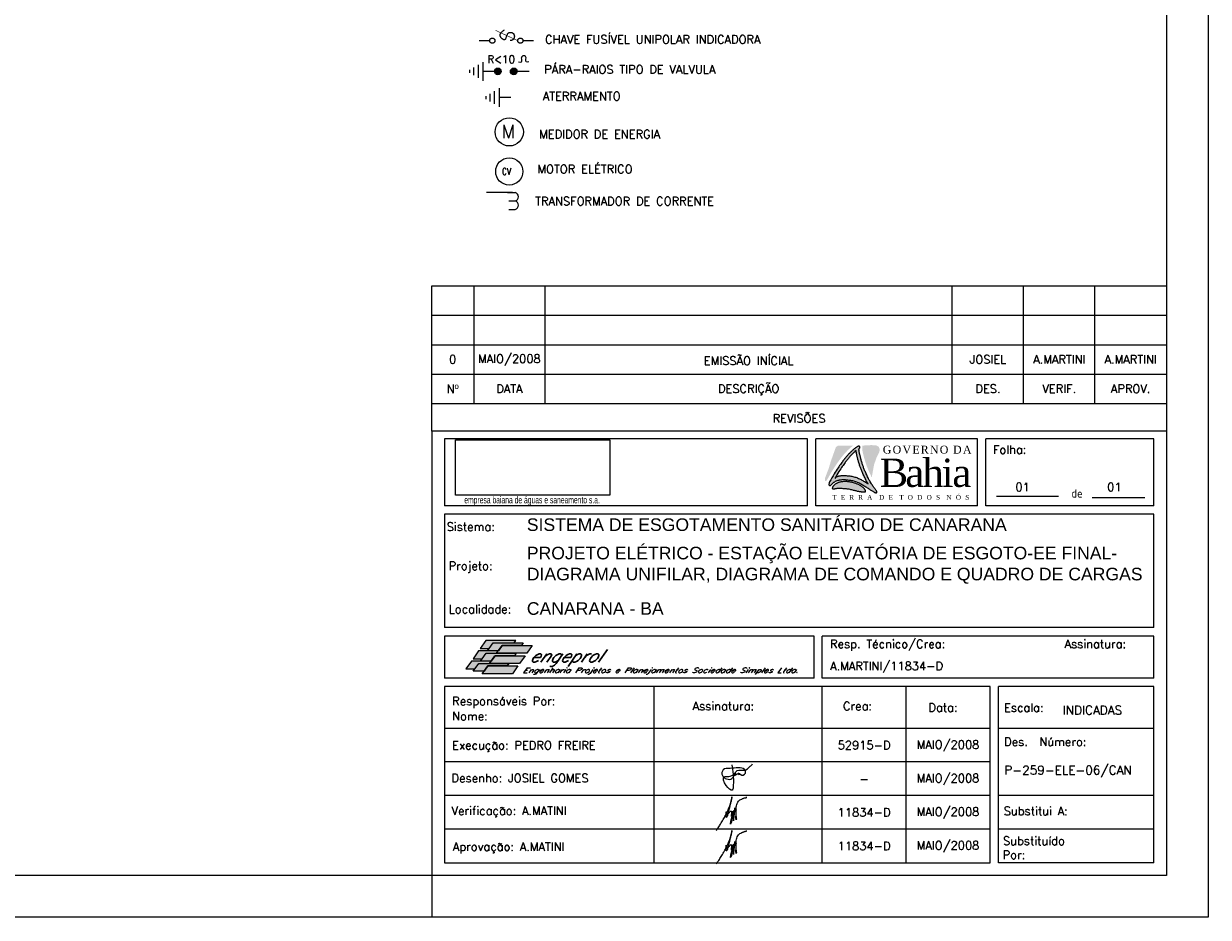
# Model space of a CAD drawing. Header units: millimetres. Extents: x 654.5 to 713.9, y 620.2 to 662.2.
# Tile 4 of 6: x 685.7 to 713.9, y 620.2 to 641.5. Entities that reach past the tile are written whole.
import ezdxf
from ezdxf.enums import TextEntityAlignment as Align

# ---------------------------------------------------------------- set-up
doc = ezdxf.new("R2010")
doc.units = ezdxf.units.MM
doc.linetypes.add('HIDDEN', pattern=[0.375, 0.25, -0.125])
for name, color, linetype in [('ARQ-FORMATO', 1, 'Continuous'), ('CARIMBO', 7, 'Continuous'), ('ELE_SIMB', 8, 'Continuous'), ('ETXT0090', 8, 'Continuous'), ('LOGOTIPO', 255, 'Continuous'), ('Logotipo 1', 10, 'Continuous'), ('lOGOTIPO 2', 170, 'Continuous'), ('PADRÃO', 4, 'Continuous'), ('TEXTO', 2, 'Continuous')]:
    doc.layers.add(name, color=color, linetype=linetype)
doc.styles.add('ISOCP', font='ARIAL.TTF')
doc.styles.add('ROMAMS', font='ROMANS.shx')
doc.styles.add('ROMANS', font='romans.shx')
doc.styles.add('STYLE-ROMANS_1', font='romans.shx')
picture_1 = doc.add_image_def('image1.jpg', size_in_pixel=(267, 96))

msp = doc.modelspace()

# ---------------------------------------------------------------- hatches: boundary and pattern name
for color, points in [(182, [(705.105, 631.103), (705.119, 631.122), (705.133, 631.14), (705.146, 631.157), (705.159, 631.173), (705.172, 631.189), (705.184, 631.204), (705.197, 631.219), (705.209, 631.234), (705.222, 631.248), (705.234, 631.262), (705.246, 631.275), (705.259, 631.289), (705.272, 631.302), (705.285, 631.316), (705.299, 631.329), (705.312, 631.343), (705.327, 631.356), (705.341, 631.369), (705.357, 631.382), (705.372, 631.395), (705.388, 631.408), (705.403, 631.42), (705.418, 631.431), (705.42, 631.433), (705.061, 631.433), (705.009, 631.396), (704.97, 631.287), (704.896, 631.08), (704.835, 630.88), (704.753, 630.665), (704.753, 630.611), (704.753, 630.587), (704.781, 630.587), (704.8, 630.621), (704.83, 630.673), (704.858, 630.722), (704.885, 630.769), (704.911, 630.812), (704.936, 630.852), (704.959, 630.889), (704.981, 630.924), (705.002, 630.956), (705.022, 630.986), (705.04, 631.013), (705.058, 631.038), (705.074, 631.061), (705.09, 631.083)]), (182, [(705.864, 630.677), (705.852, 630.701), (705.84, 630.726), (705.828, 630.75), (705.817, 630.775), (705.806, 630.799), (705.796, 630.822), (705.786, 630.844), (705.777, 630.866), (705.769, 630.887), (705.761, 630.906), (705.753, 630.926), (705.745, 630.945), (705.738, 630.964), (705.732, 630.983), (705.725, 631.002), (705.719, 631.021), (705.712, 631.041), (705.706, 631.06), (705.7, 631.08), (705.695, 631.099), (705.689, 631.118), (705.684, 631.137), (705.679, 631.155), (705.674, 631.173), (705.67, 631.19), (705.666, 631.206), (705.662, 631.222), (705.659, 631.237), (705.655, 631.251), (705.652, 631.265), (705.649, 631.278), (705.647, 631.29), (705.644, 631.302), (705.642, 631.313), (705.64, 631.323), (705.64, 631.433), (705.85, 631.445), (705.961, 631.44), (706.03, 631.408), (706.057, 631.337), (706.038, 631.265), (705.981, 631.157), (705.919, 630.979)]), (11, [(704.925, 630.413), (704.927, 630.41), (704.93, 630.407), (704.933, 630.405), (704.937, 630.403), (704.942, 630.402), (704.948, 630.402), (704.954, 630.401), (704.961, 630.402), (704.968, 630.403), (704.976, 630.405), (704.985, 630.406), (704.994, 630.409), (705.004, 630.411), (705.014, 630.413), (705.025, 630.415), (705.037, 630.416), (705.049, 630.417), (705.062, 630.418), (705.075, 630.418), (705.089, 630.418), (705.104, 630.418), (705.12, 630.417), (705.137, 630.417), (705.154, 630.416), (705.172, 630.415), (705.191, 630.414), (705.211, 630.412), (705.231, 630.411), (705.252, 630.409), (705.273, 630.406), (705.295, 630.403), (705.316, 630.4), (705.338, 630.395), (705.36, 630.391), (705.381, 630.386), (705.402, 630.381), (705.423, 630.375), (705.443, 630.37), (705.463, 630.365), (705.481, 630.361), (705.499, 630.356), (705.516, 630.352), (705.532, 630.349), (705.547, 630.346), (705.561, 630.343), (705.575, 630.341), (705.587, 630.339), (705.6, 630.337), (705.611, 630.335), (705.622, 630.334), (705.632, 630.333), (705.642, 630.332), (705.651, 630.331), (705.659, 630.33), (705.667, 630.33), (705.674, 630.33), (705.681, 630.33), (705.687, 630.33), (705.693, 630.33), (705.698, 630.331), (705.703, 630.332), (705.707, 630.333), (705.71, 630.334), (705.713, 630.336), (705.715, 630.338), (705.717, 630.341), (705.718, 630.344), (705.719, 630.347), (705.719, 630.35), (705.718, 630.354), (705.717, 630.358), (705.715, 630.363), (705.713, 630.368), (705.711, 630.373), (705.707, 630.378), (705.703, 630.384), (705.699, 630.39), (705.694, 630.397), (705.688, 630.403), (705.681, 630.41), (705.674, 630.418), (705.666, 630.425), (705.657, 630.433), (705.647, 630.441), (705.637, 630.449), (705.626, 630.457), (705.614, 630.465), (705.602, 630.473), (705.589, 630.481), (705.575, 630.489), (705.561, 630.497), (705.546, 630.504), (705.531, 630.511), (705.515, 630.518), (705.499, 630.525), (705.483, 630.531), (705.467, 630.537), (705.45, 630.542), (705.433, 630.547), (705.417, 630.552), (705.4, 630.556), (705.384, 630.56), (705.368, 630.563), (705.352, 630.566), (705.337, 630.569), (705.322, 630.571), (705.307, 630.573), (705.293, 630.574), (705.278, 630.575), (705.263, 630.576), (705.249, 630.577), (705.233, 630.577), (705.218, 630.577), (705.202, 630.576), (705.187, 630.576), (705.171, 630.574), (705.155, 630.573), (705.139, 630.57), (705.124, 630.568), (705.109, 630.565), (705.094, 630.561), (705.08, 630.556), (705.067, 630.551), (705.053, 630.546), (705.041, 630.54), (705.029, 630.533), (705.017, 630.527), (705.006, 630.519), (704.995, 630.512), (704.985, 630.504), (704.976, 630.496), (704.967, 630.488), (704.959, 630.48), (704.951, 630.472), (704.945, 630.464), (704.939, 630.456), (704.934, 630.449), (704.931, 630.443), (704.928, 630.437), (704.925, 630.431), (704.924, 630.426), (704.924, 630.421), (704.924, 630.417)])]:
    msp.add_hatch(color=color).paths.add_polyline_path(points)
h = msp.add_hatch(color=156)
h.paths.add_polyline_path([(705.875, 630.355), (705.86, 630.364), (705.845, 630.373), (705.828, 630.383), (705.811, 630.394), (705.793, 630.405), (705.775, 630.417), (705.757, 630.429), (705.738, 630.441), (705.72, 630.453), (705.701, 630.465), (705.682, 630.478), (705.662, 630.49), (705.643, 630.502), (705.623, 630.513), (705.603, 630.524), (705.582, 630.535), (705.562, 630.545), (705.541, 630.555), (705.519, 630.564), (705.497, 630.572), (705.475, 630.58), (705.453, 630.587), (705.429, 630.594), (705.406, 630.599), (705.382, 630.604), (705.359, 630.608), (705.335, 630.612), (705.313, 630.614), (705.29, 630.617), (705.269, 630.619), (705.248, 630.62), (705.228, 630.622), (705.209, 630.622), (705.191, 630.622), (705.174, 630.622), (705.158, 630.622), (705.142, 630.621), (705.127, 630.62), (705.113, 630.618), (705.099, 630.617), (705.086, 630.614), (705.073, 630.612), (705.061, 630.608), (705.049, 630.605), (705.037, 630.601), (705.026, 630.596), (705.014, 630.591), (705.003, 630.585), (704.993, 630.579), (704.982, 630.573), (704.972, 630.566), (704.962, 630.559), (704.953, 630.551), (704.944, 630.544), (704.935, 630.536), (704.928, 630.529), (704.92, 630.522), (704.913, 630.515), (704.903, 630.504), (704.892, 630.494), (704.881, 630.487), (704.869, 630.483), (704.856, 630.485), (704.844, 630.493), (704.843, 630.506), (704.844, 630.516), (704.846, 630.529), (704.851, 630.546), (704.859, 630.567), (704.889, 630.619), (704.917, 630.668), (704.944, 630.714), (704.97, 630.757), (704.995, 630.798), (705.018, 630.835), (705.04, 630.87), (705.061, 630.902), (705.081, 630.931), (705.099, 630.959), (705.117, 630.984), (705.133, 631.007), (705.149, 631.029), (705.164, 631.049), (705.178, 631.068), (705.192, 631.086), (705.205, 631.103), (705.218, 631.119), (705.231, 631.135), (705.244, 631.15), (705.256, 631.165), (705.268, 631.179), (705.281, 631.193), (705.293, 631.207), (705.306, 631.221), (705.318, 631.235), (705.331, 631.248), (705.344, 631.262), (705.358, 631.275), (705.372, 631.288), (705.386, 631.302), (705.401, 631.315), (705.416, 631.328), (705.431, 631.341), (705.447, 631.354), (705.462, 631.366), (705.477, 631.377), (705.491, 631.387), (705.504, 631.396), (705.515, 631.403), (705.53, 631.412), (705.544, 631.418), (705.557, 631.42), (705.569, 631.416), (705.579, 631.408), (705.582, 631.396), (705.579, 631.382), (705.574, 631.371), (705.57, 631.366), (705.569, 631.363), (705.567, 631.361), (705.565, 631.359), (705.564, 631.356), (705.563, 631.353), (705.561, 631.35), (705.561, 631.347), (705.56, 631.343), (705.56, 631.339), (705.56, 631.334), (705.56, 631.329), (705.56, 631.323), (705.561, 631.317), (705.562, 631.31), (705.563, 631.302), (705.564, 631.293), (705.566, 631.284), (705.568, 631.273), (705.57, 631.262), (705.573, 631.251), (705.575, 631.239), (705.578, 631.226), (705.581, 631.212), (705.585, 631.198), (705.588, 631.183), (705.592, 631.167), (705.596, 631.151), (705.6, 631.134), (705.605, 631.116), (705.61, 631.098), (705.615, 631.079), (705.621, 631.06), (705.626, 631.04), (705.632, 631.021), (705.638, 631.001), (705.645, 630.982), (705.651, 630.962), (705.658, 630.943), (705.664, 630.924), (705.671, 630.905), (705.679, 630.886), (705.686, 630.867), (705.695, 630.847), (705.703, 630.826), (705.712, 630.805), (705.722, 630.782), (705.732, 630.759), (705.743, 630.735), (705.754, 630.711), (705.766, 630.686), (705.778, 630.662), (705.79, 630.638), (705.803, 630.614), (705.815, 630.591), (705.828, 630.568), (705.841, 630.547), (705.855, 630.526), (705.867, 630.506), (705.88, 630.487), (705.893, 630.469), (705.905, 630.452), (705.916, 630.437), (705.927, 630.422), (705.938, 630.408), (705.947, 630.396), (705.956, 630.385), (705.964, 630.374), (705.97, 630.365), (705.978, 630.352), (705.985, 630.339), (705.987, 630.328), (705.985, 630.315), (705.979, 630.309), (705.967, 630.307), (705.955, 630.31), (705.945, 630.313), (705.936, 630.318), (705.924, 630.325), (705.91, 630.334), (705.9, 630.34), (705.888, 630.347)])
h.paths.add_polyline_path([(705.663, 630.743), (705.674, 630.719), (705.685, 630.695), (705.697, 630.67), (705.709, 630.646), (705.721, 630.622), (705.734, 630.598), (705.778, 630.519), (705.765, 630.527), (705.746, 630.539), (705.728, 630.551), (705.709, 630.563), (705.69, 630.576), (705.67, 630.588), (705.651, 630.6), (705.631, 630.611), (705.611, 630.622), (705.59, 630.633), (705.57, 630.643), (705.549, 630.653), (705.527, 630.662), (705.505, 630.671), (705.483, 630.678), (705.46, 630.685), (705.437, 630.692), (705.414, 630.697), (705.39, 630.702), (705.367, 630.706), (705.343, 630.71), (705.321, 630.713), (705.298, 630.715), (705.277, 630.717), (705.256, 630.718), (705.236, 630.72), (705.217, 630.72), (705.199, 630.72), (705.182, 630.72), (705.166, 630.72), (705.15, 630.719), (705.135, 630.718), (705.121, 630.716), (705.107, 630.715), (705.094, 630.712), (705.081, 630.71), (705.069, 630.706), (705.057, 630.703), (705.045, 630.699), (705.034, 630.694), (705.022, 630.689), (705.011, 630.683), (705, 630.677), (704.997, 630.675), (705.008, 630.693), (705.034, 630.736), (705.058, 630.776), (705.082, 630.814), (705.104, 630.849), (705.125, 630.881), (705.145, 630.91), (705.163, 630.937), (705.18, 630.963), (705.197, 630.986), (705.213, 631.007), (705.227, 631.028), (705.242, 631.046), (705.256, 631.064), (705.269, 631.082), (705.282, 631.098), (705.295, 631.114), (705.307, 631.129), (705.32, 631.144), (705.332, 631.158), (705.344, 631.172), (705.357, 631.186), (705.369, 631.2), (705.382, 631.213), (705.395, 631.227), (705.408, 631.24), (705.422, 631.254), (705.435, 631.267), (705.45, 631.28), (705.464, 631.294), (705.491, 631.317), (705.491, 631.313), (705.491, 631.308), (705.492, 631.301), (705.493, 631.294), (705.494, 631.286), (705.496, 631.277), (705.497, 631.268), (705.499, 631.257), (705.501, 631.247), (705.504, 631.235), (705.506, 631.223), (705.509, 631.21), (705.512, 631.196), (705.516, 631.182), (705.519, 631.167), (705.523, 631.151), (705.527, 631.135), (705.531, 631.118), (705.536, 631.1), (705.541, 631.082), (705.546, 631.063), (705.552, 631.044), (705.557, 631.024), (705.563, 631.005), (705.569, 630.985), (705.576, 630.966), (705.582, 630.946), (705.589, 630.927), (705.595, 630.908), (705.602, 630.89), (705.61, 630.871), (705.617, 630.851), (705.626, 630.831), (705.634, 630.811), (705.643, 630.789), (705.653, 630.767)], flags=16)
at = {"layer": 'CARIMBO'}
h = msp.add_hatch(color=82, dxfattribs=at)
h.paths.add_polyline_path([(696.535, 626.601), (696.751, 626.601), (696.842, 626.733), (697.346, 626.733), (697.385, 626.789), (696.667, 626.789)])
h.paths.add_polyline_path([(696.498, 626.545), (696.366, 626.357), (696.582, 626.357), (696.675, 626.489), (696.926, 626.489), (696.965, 626.545), (696.712, 626.545)])
h.paths.add_polyline_path([(696.327, 626.301), (696.195, 626.114), (696.411, 626.114), (696.502, 626.244), (696.757, 626.244), (696.796, 626.301)])
h = msp.add_hatch(color=100, dxfattribs=at)
h.paths.add_polyline_path([(697.056, 626.673), (697.521, 626.673), (697.562, 626.733), (696.844, 626.733), (696.712, 626.545), (696.965, 626.545), (696.967, 626.545)])
h.paths.add_polyline_path([(696.887, 626.43), (697.352, 626.43), (697.391, 626.486), (696.928, 626.486), (696.926, 626.486), (696.928, 626.489), (696.675, 626.489), (696.543, 626.301), (696.796, 626.301), (696.798, 626.301)])
h.paths.add_polyline_path([(696.716, 626.184), (697.181, 626.184), (697.22, 626.242), (696.758, 626.242), (696.757, 626.242), (696.758, 626.244), (696.504, 626.244), (696.372, 626.058), (696.628, 626.058)])
h = msp.add_hatch(color=71, dxfattribs=at)
h.paths.add_polyline_path([(697.058, 626.673), (696.969, 626.545), (696.967, 626.545), (696.928, 626.489), (696.93, 626.489), (696.928, 626.486), (697.644, 626.486), (697.776, 626.673)])
h.paths.add_polyline_path([(697.475, 626.242), (697.607, 626.43), (696.889, 626.43), (696.799, 626.301), (696.798, 626.301), (696.758, 626.244), (696.76, 626.244), (696.758, 626.242)])
h.paths.add_polyline_path([(696.718, 626.184), (696.628, 626.058), (696.628, 626.058), (696.586, 625.996), (697.303, 625.996), (697.436, 626.184)])
at = {"layer": 'ELE_SIMB', "linetype": 'Continuous'}
for points in [[(696.877, 640.347, 1), (697.036, 640.347, 1)], [(697.256, 640.347, 1), (697.414, 640.347, 1)]]:
    msp.add_hatch(color=256, dxfattribs=at).paths.add_polyline_path(points)

# ---------------------------------------------------------------- linework, layer by layer
at = {"color": 2}
msp.add_circle((702.715, 623.631), 0.00217, dxfattribs=at)
for points in [[(702.588, 623.608), (702.595, 623.585), (702.624, 623.59), (702.627, 623.619), (702.608, 623.627), (702.588, 623.613), (702.633, 623.605), (702.657, 623.604), (702.679, 623.625), (702.694, 623.629), (702.693, 623.617), (702.686, 623.607), (702.714, 623.61), (702.715, 623.625), (702.731, 623.608), (702.854, 623.631), (702.831, 623.717), (702.687, 623.757), (702.491, 623.745), (702.322, 623.709), (702.306, 623.575), (702.531, 623.502), (702.661, 623.697), (702.824, 623.702), (702.971, 623.795), (703.026, 623.854)], [(702.528, 623.833), (702.566, 623.341), (702.541, 623.23), (702.392, 623.341), (702.352, 623.542), (702.456, 623.553), (702.59, 623.609)], [(702.16, 622.269), (702.18, 622.301), (702.206, 622.332), (702.234, 622.374), (702.263, 622.419), (702.296, 622.471), (702.326, 622.524), (702.355, 622.578), (702.378, 622.62), (702.402, 622.665), (702.432, 622.733), (702.455, 622.786), (702.482, 622.855), (702.514, 622.971), (702.532, 623.064), (702.522, 623.011), (702.511, 622.961), (702.491, 622.882), (702.473, 622.804), (702.462, 622.754), (702.445, 622.687), (702.43, 622.637), (702.418, 622.599), (702.406, 622.58), (702.401, 622.579), (702.395, 622.592), (702.393, 622.63), (702.397, 622.685), (702.398, 622.714), (702.404, 622.695), (702.406, 622.662), (702.411, 622.644), (702.42, 622.64), (702.438, 622.659), (702.46, 622.684), (702.484, 622.707), (702.501, 622.725), (702.511, 622.729), (702.519, 622.725), (702.522, 622.704), (702.521, 622.674), (702.518, 622.639), (702.517, 622.598), (702.523, 622.614), (702.535, 622.648), (702.551, 622.687), (702.564, 622.719), (702.568, 622.729), (702.575, 622.725), (702.571, 622.702), (702.557, 622.646), (702.543, 622.578), (702.53, 622.516), (702.519, 622.462), (702.502, 622.419), (702.503, 622.44), (702.51, 622.488), (702.521, 622.546), (702.539, 622.606), (702.56, 622.663), (702.576, 622.721), (702.586, 622.744), (702.594, 622.751), (702.595, 622.729), (702.588, 622.684), (702.58, 622.618), (702.574, 622.553), (702.569, 622.497), (702.572, 622.508), (702.578, 622.555), (702.584, 622.615), (702.594, 622.693), (702.598, 622.744), (702.601, 622.789), (702.608, 622.803), (702.617, 622.799), (702.629, 622.773), (702.63, 622.732), (702.63, 622.682), (702.629, 622.617), (702.636, 622.561), (702.638, 622.52), (702.623, 622.561), (702.634, 622.625), (702.635, 622.695), (702.635, 622.775), (702.637, 622.83), (702.65, 622.883), (702.671, 622.939), (702.706, 622.981), (702.745, 623.005), (702.786, 623.025), (702.817, 623.035), (702.839, 623.046), (702.859, 623.046), (702.877, 623.053), (702.88, 623.06), (702.88, 623.068)], [(702.16, 621.469), (702.18, 621.501), (702.206, 621.532), (702.234, 621.574), (702.263, 621.619), (702.296, 621.671), (702.326, 621.724), (702.355, 621.778), (702.378, 621.82), (702.402, 621.865), (702.432, 621.933), (702.455, 621.986), (702.482, 622.055), (702.514, 622.171), (702.532, 622.264), (702.522, 622.211), (702.511, 622.161), (702.491, 622.082), (702.473, 622.004), (702.462, 621.954), (702.445, 621.887), (702.43, 621.837), (702.418, 621.799), (702.406, 621.78), (702.401, 621.779), (702.395, 621.792), (702.393, 621.83), (702.397, 621.885), (702.398, 621.914), (702.404, 621.895), (702.406, 621.862), (702.411, 621.844), (702.42, 621.84), (702.438, 621.859), (702.46, 621.884), (702.484, 621.907), (702.501, 621.925), (702.511, 621.929), (702.519, 621.925), (702.522, 621.904), (702.521, 621.874), (702.518, 621.839), (702.517, 621.798), (702.523, 621.814), (702.535, 621.848), (702.551, 621.887), (702.564, 621.919), (702.568, 621.929), (702.575, 621.925), (702.571, 621.902), (702.557, 621.846), (702.543, 621.778), (702.53, 621.716), (702.519, 621.662), (702.502, 621.619), (702.503, 621.64), (702.51, 621.688), (702.521, 621.746), (702.539, 621.806), (702.56, 621.863), (702.576, 621.921), (702.586, 621.944), (702.594, 621.951), (702.595, 621.929), (702.588, 621.884), (702.58, 621.818), (702.574, 621.753), (702.569, 621.697), (702.572, 621.708), (702.578, 621.755), (702.584, 621.815), (702.594, 621.893), (702.598, 621.944), (702.601, 621.989), (702.608, 622.003), (702.617, 621.999), (702.629, 621.973), (702.63, 621.932), (702.63, 621.882), (702.629, 621.817), (702.636, 621.761), (702.638, 621.72), (702.623, 621.761), (702.634, 621.825), (702.635, 621.895), (702.635, 621.975), (702.637, 622.03), (702.65, 622.083), (702.671, 622.139), (702.706, 622.181), (702.745, 622.205), (702.786, 622.225), (702.817, 622.235), (702.839, 622.246), (702.859, 622.246), (702.877, 622.253), (702.88, 622.26), (702.88, 622.268)]]:
    msp.add_spline(points, degree=3, dxfattribs=at)
at = {"layer": 'ARQ-FORMATO', "color": 2}
msp.add_line((695.382, 621.198), (695.382, 620.198), dxfattribs=at)
msp.add_lwpolyline([(654.482, 662.198), (713.882, 662.198), (713.882, 620.198), (654.482, 620.198)], close=True, dxfattribs=at)
at = {"layer": 'ARQ-FORMATO'}
msp.add_lwpolyline([(656.982, 621.198), (656.982, 661.198), (712.882, 661.198), (712.882, 621.198)], close=True, dxfattribs=at)
at = {"layer": 'CARIMBO', "color": 3}
for p, q in [((695.382, 635.237), (712.882, 635.237)), ((695.382, 634.537), (712.882, 634.537)), ((695.382, 633.837), (712.882, 633.837)), ((708.836, 630.228), (710.31, 630.228)), ((711.117, 630.2), (712.368, 630.2)), ((708.682, 623.898), (695.682, 623.898)), ((708.682, 623.098), (695.682, 623.098)), ((708.682, 622.298), (695.682, 622.298)), ((712.582, 622.298), (708.882, 622.298))]:
    msp.add_line(p, q, dxfattribs=at)
at = {"layer": 'CARIMBO', "color": 6}
for p, q in [((695.382, 631.779), (695.382, 635.237)), ((695.382, 631.779), (695.382, 621.198)), ((712.882, 631.779), (695.382, 631.779)), ((704.335, 631.598), (695.682, 631.598)), ((695.682, 631.598), (695.682, 629.998)), ((704.335, 629.998), (704.335, 631.598)), ((708.382, 631.598), (704.535, 631.598)), ((704.535, 629.998), (704.535, 631.598)), ((708.382, 629.998), (708.382, 631.598)), ((712.582, 631.598), (708.582, 631.598)), ((708.582, 629.998), (708.582, 631.598)), ((712.582, 629.998), (712.582, 631.598)), ((704.335, 629.998), (695.682, 629.998)), ((708.382, 629.998), (704.535, 629.998)), ((712.582, 629.998), (708.582, 629.998)), ((695.682, 629.798), (695.682, 627.098)), ((712.582, 629.798), (695.682, 629.798)), ((712.582, 627.098), (712.582, 629.798)), ((712.582, 627.098), (695.682, 627.098)), ((704.495, 626.898), (695.682, 626.898)), ((695.682, 626.898), (695.682, 625.898)), ((704.495, 625.898), (704.495, 626.898)), ((712.582, 626.898), (704.682, 626.898)), ((704.682, 625.898), (704.682, 626.898)), ((712.582, 625.898), (712.582, 626.898)), ((704.495, 625.898), (695.682, 625.898)), ((695.682, 625.698), (695.682, 621.498)), ((708.682, 625.698), (695.682, 625.698)), ((700.682, 621.498), (700.682, 625.698)), ((712.582, 625.898), (704.682, 625.898)), ((704.682, 621.498), (704.682, 625.698)), ((706.682, 621.498), (706.682, 625.698)), ((708.682, 621.498), (708.682, 625.698)), ((712.582, 625.698), (708.882, 625.698)), ((708.882, 621.498), (708.882, 625.698)), ((712.582, 621.498), (712.582, 625.698)), ((712.582, 621.498), (712.582, 625.698)), ((708.682, 624.698), (695.682, 624.698)), ((712.582, 624.698), (708.882, 624.698)), ((695.682, 621.498), (708.682, 621.498)), ((712.582, 621.498), (708.882, 621.498))]:
    msp.add_line(p, q, dxfattribs=at)
at = {"layer": 'CARIMBO', "color": 4}
for p, q in [((696.382, 635.237), (696.382, 632.437)), ((698.082, 632.437), (698.082, 635.237)), ((707.782, 632.437), (707.782, 635.237)), ((709.482, 632.437), (709.482, 635.237)), ((711.182, 632.437), (711.182, 635.237)), ((695.382, 633.137), (712.882, 633.137)), ((695.382, 632.437), (712.882, 632.437)), ((712.582, 623.098), (708.882, 623.098))]:
    msp.add_line(p, q, dxfattribs=at)
at = {"layer": 'CARIMBO', "color": 2, "linetype": 'Continuous'}
for points in [[(696.751, 626.601), (696.842, 626.733), (697.346, 626.733), (697.385, 626.789), (696.667, 626.789), (696.535, 626.601), (696.751, 626.601)], [(696.965, 626.545), (696.712, 626.545), (696.498, 626.545), (696.366, 626.357), (696.582, 626.357), (696.675, 626.489), (696.926, 626.489), (696.965, 626.545)], [(697.521, 626.673), (697.058, 626.673), (696.969, 626.545), (696.712, 626.545), (696.844, 626.733), (697.562, 626.733), (697.521, 626.673)], [(697.056, 626.673), (697.776, 626.673), (697.644, 626.486), (696.926, 626.486), (697.056, 626.673)], [(696.411, 626.114), (696.502, 626.244), (696.757, 626.244), (696.796, 626.301), (696.327, 626.301), (696.195, 626.114), (696.411, 626.114)], [(697.181, 626.184), (696.718, 626.184), (696.628, 626.058), (696.372, 626.058), (696.504, 626.244), (696.76, 626.244), (696.758, 626.242), (697.22, 626.242), (697.181, 626.184)], [(697.352, 626.43), (696.889, 626.43), (696.799, 626.301), (696.543, 626.301), (696.675, 626.489), (696.93, 626.489), (696.928, 626.486), (697.391, 626.486), (697.352, 626.43)], [(696.887, 626.43), (697.607, 626.43), (697.475, 626.242), (696.757, 626.242), (696.887, 626.43)], [(696.716, 626.184), (697.436, 626.184), (697.303, 625.996), (696.586, 625.996), (696.716, 626.184)]]:
    msp.add_lwpolyline(points, dxfattribs=at)
at = {"layer": 'ELE_SIMB', "linetype": 'Continuous'}
for p, q in [((696.282, 640.382, -3.042), (696.282, 640.311, -3.042)), ((696.376, 640.437, -3.042), (696.376, 640.257, -3.042)), ((696.484, 640.499, -3.042), (696.484, 640.194, -3.042)), ((696.606, 640.124, -3.042), (696.606, 640.569, -3.042)), ((696.877, 640.347, -3.042), (696.606, 640.347, -3.042)), ((697.701, 640.347, -3.042), (697.414, 640.347, -3.042)), ((696.669, 639.759, -1.521), (696.669, 639.687, -1.521)), ((696.763, 639.813, -1.521), (696.763, 639.633, -1.521)), ((696.871, 639.875, -1.521), (696.871, 639.571, -1.521)), ((696.993, 639.501, -1.521), (696.993, 639.945, -1.521)), ((697.264, 639.723, -1.521), (696.993, 639.723, -1.521))]:
    msp.add_line(p, q, dxfattribs=at)
at = {"layer": 'ELE_SIMB', "linetype": 'Continuous', "ltscale": 3.5}
for p, q in [((697.303, 637.46), (696.688, 637.46)), ((697.186, 637.46), (697.369, 637.461)), ((697.222, 637.261), (697.369, 637.261)), ((697.222, 637.261), (697.369, 637.261)), ((697.222, 637.06), (697.369, 637.06))]:
    msp.add_line(p, q, dxfattribs=at)
at = {"layer": 'ELE_SIMB', "linetype": 'HIDDEN', "ltscale": 3.5, "const_width": 0.015, "elevation": -3.042}
msp.add_lwpolyline([(697.431, 641.078), (696.903, 641.323)], dxfattribs=at)
at = {"layer": 'ELE_SIMB', "linetype": 'Continuous', "elevation": -3.042}
for points in [[(696.514, 641.078), (696.762, 641.078)], [(697.555, 641.079), (697.803, 641.079)]]:
    msp.add_lwpolyline(points, dxfattribs=at)
at = {"layer": 'ELE_SIMB', "linetype": 'HIDDEN', "ltscale": 3.5}
for centre in [(696.824, 641.078, -3.042), (697.493, 641.078, -3.042)]:
    msp.add_circle(centre, 0.0622, dxfattribs=at)
at = {"layer": 'ELE_SIMB', "linetype": 'Continuous'}
for centre, radius in [((696.957, 640.347, -3.042), 0.0793), ((697.335, 640.347, -3.042), 0.0793), ((697.229, 637.963, -6.083), 0.324)]:
    msp.add_circle(centre, radius, dxfattribs=at)
at = {"layer": 'ELE_SIMB', "ltscale": 3.5}
msp.add_circle((697.229, 638.906, -6.083), 0.336, dxfattribs=at)
at = {"layer": 'ELE_SIMB'}
msp.add_arc((697.574, 640.662, -3.042), 0.0568, 7.1443, 172.8557, dxfattribs=at)
at = {"layer": 'ELE_SIMB', "linetype": 'Continuous', "ltscale": 3.5}
for centre in [(697.347, 637.361), (697.347, 637.161)]:
    msp.add_arc(centre, 0.103, 282.4648, 77.5352, dxfattribs=at)
at = {"layer": 'ELE_SIMB', "linetype": 'HIDDEN', "ltscale": 3.5}
msp.add_spline([(697.105, 641.328, -3.042), (697.009, 641.183, -3.042), (697.123, 641.107, -3.042), (697.211, 641.264, -3.042), (697.282, 641.273, -3.042), (697.336, 641.237, -3.042), (697.309, 641.094, -3.042), (697.238, 641.085, -3.042)], degree=3, dxfattribs=at)
at = {"layer": 'ELE_SIMB'}
for points in [[(697.45, 640.571, -3.042), (697.518, 640.571, -3.042), (697.518, 640.669, -3.042)], [(697.698, 640.571, -3.042), (697.631, 640.571, -3.042), (697.631, 640.669, -3.042)]]:
    msp.add_spline(points, degree=3, dxfattribs=at)
at = {"layer": 'Logotipo 1'}
msp.add_lwpolyline([(704.925, 630.413), (704.927, 630.41), (704.93, 630.407), (704.933, 630.405), (704.937, 630.403), (704.942, 630.402), (704.948, 630.402), (704.954, 630.401), (704.961, 630.402), (704.968, 630.403), (704.976, 630.405), (704.985, 630.406), (704.994, 630.409), (705.004, 630.411), (705.014, 630.413), (705.025, 630.415), (705.037, 630.416), (705.049, 630.417), (705.062, 630.418), (705.075, 630.418), (705.089, 630.418), (705.104, 630.418), (705.12, 630.417), (705.137, 630.417), (705.154, 630.416), (705.172, 630.415), (705.191, 630.414), (705.211, 630.412), (705.231, 630.411), (705.252, 630.409), (705.273, 630.406), (705.295, 630.403), (705.316, 630.4), (705.338, 630.395), (705.36, 630.391), (705.381, 630.386), (705.402, 630.381), (705.423, 630.375), (705.443, 630.37), (705.463, 630.365), (705.481, 630.361), (705.499, 630.356), (705.516, 630.352), (705.532, 630.349), (705.547, 630.346), (705.561, 630.343), (705.575, 630.341), (705.587, 630.339), (705.6, 630.337), (705.611, 630.335), (705.622, 630.334), (705.632, 630.333), (705.642, 630.332), (705.651, 630.331), (705.659, 630.33), (705.667, 630.33), (705.674, 630.33), (705.681, 630.33), (705.687, 630.33), (705.693, 630.33), (705.698, 630.331), (705.703, 630.332), (705.707, 630.333), (705.71, 630.334), (705.713, 630.336), (705.715, 630.338), (705.717, 630.341), (705.718, 630.344), (705.719, 630.347), (705.719, 630.35), (705.718, 630.354), (705.717, 630.358), (705.715, 630.363), (705.713, 630.368), (705.711, 630.373), (705.707, 630.378), (705.703, 630.384), (705.699, 630.39), (705.694, 630.397), (705.688, 630.403), (705.681, 630.41), (705.674, 630.418), (705.666, 630.425), (705.657, 630.433), (705.647, 630.441), (705.637, 630.449), (705.626, 630.457), (705.614, 630.465), (705.602, 630.473), (705.589, 630.481), (705.575, 630.489), (705.561, 630.497), (705.546, 630.504), (705.531, 630.511), (705.515, 630.518), (705.499, 630.525), (705.483, 630.531), (705.467, 630.537), (705.45, 630.542), (705.433, 630.547), (705.417, 630.552), (705.4, 630.556), (705.384, 630.56), (705.368, 630.563), (705.352, 630.566), (705.337, 630.569), (705.322, 630.571), (705.307, 630.573), (705.293, 630.574), (705.278, 630.575), (705.263, 630.576), (705.249, 630.577), (705.233, 630.577), (705.218, 630.577), (705.202, 630.576), (705.187, 630.576), (705.171, 630.574), (705.155, 630.573), (705.139, 630.57), (705.124, 630.568), (705.109, 630.565), (705.094, 630.561), (705.08, 630.556), (705.067, 630.551), (705.053, 630.546), (705.041, 630.54), (705.029, 630.533), (705.017, 630.527), (705.006, 630.519), (704.995, 630.512), (704.985, 630.504), (704.976, 630.496), (704.967, 630.488), (704.959, 630.48), (704.951, 630.472), (704.945, 630.464), (704.939, 630.456), (704.934, 630.449), (704.931, 630.443), (704.928, 630.437), (704.925, 630.431), (704.924, 630.426), (704.924, 630.421), (704.924, 630.417)], close=True, dxfattribs=at)
at = {"layer": 'lOGOTIPO 2'}
for points in [[(704.859, 630.567), (704.851, 630.546), (704.846, 630.529), (704.844, 630.516), (704.843, 630.506), (704.844, 630.499), (704.846, 630.494), (704.849, 630.49), (704.852, 630.488), (704.856, 630.486), (704.86, 630.484), (704.865, 630.484), (704.869, 630.484), (704.874, 630.485), (704.879, 630.486), (704.884, 630.489), (704.889, 630.492), (704.895, 630.497), (704.901, 630.502), (704.907, 630.508), (704.913, 630.515), (704.92, 630.522), (704.928, 630.529), (704.935, 630.536), (704.944, 630.544), (704.953, 630.551), (704.962, 630.559), (704.972, 630.566), (704.982, 630.573), (704.993, 630.579), (705.003, 630.585), (705.014, 630.591), (705.026, 630.596), (705.037, 630.601), (705.049, 630.605), (705.061, 630.608), (705.073, 630.612), (705.086, 630.614), (705.099, 630.617), (705.113, 630.618), (705.127, 630.62), (705.142, 630.621), (705.158, 630.622), (705.174, 630.622), (705.191, 630.622), (705.209, 630.622), (705.228, 630.622), (705.248, 630.62), (705.269, 630.619), (705.29, 630.617), (705.313, 630.614), (705.335, 630.612), (705.359, 630.608), (705.382, 630.604), (705.406, 630.599), (705.429, 630.594), (705.453, 630.587), (705.475, 630.58), (705.497, 630.572), (705.519, 630.564), (705.541, 630.555), (705.562, 630.545), (705.582, 630.535), (705.603, 630.524), (705.623, 630.513), (705.643, 630.502), (705.662, 630.49), (705.682, 630.478), (705.701, 630.465), (705.72, 630.453), (705.738, 630.441), (705.757, 630.429), (705.775, 630.417), (705.793, 630.405), (705.811, 630.394), (705.828, 630.383), (705.845, 630.373), (705.86, 630.364), (705.875, 630.355), (705.888, 630.347), (705.9, 630.34), (705.91, 630.334), (705.919, 630.328), (705.926, 630.324), (705.933, 630.32), (705.938, 630.317), (705.943, 630.315), (705.947, 630.313), (705.951, 630.311), (705.955, 630.31), (705.958, 630.309), (705.961, 630.308), (705.964, 630.308), (705.967, 630.308), (705.969, 630.308), (705.972, 630.308), (705.974, 630.309), (705.976, 630.309), (705.978, 630.31), (705.979, 630.31), (705.981, 630.311), (705.982, 630.313), (705.983, 630.314), (705.984, 630.316), (705.985, 630.318), (705.986, 630.321), (705.987, 630.324), (705.987, 630.328), (705.986, 630.332), (705.985, 630.337), (705.983, 630.342), (705.98, 630.349), (705.976, 630.356), (705.97, 630.365), (705.964, 630.374), (705.956, 630.385), (705.947, 630.396), (705.938, 630.408), (705.927, 630.422), (705.916, 630.437), (705.905, 630.452), (705.893, 630.469), (705.88, 630.487), (705.867, 630.506), (705.855, 630.526), (705.841, 630.547), (705.828, 630.568), (705.815, 630.591), (705.803, 630.614), (705.79, 630.638), (705.778, 630.662), (705.766, 630.686), (705.754, 630.711), (705.743, 630.735), (705.732, 630.759), (705.722, 630.782), (705.712, 630.805), (705.703, 630.826), (705.695, 630.847), (705.686, 630.867), (705.679, 630.886), (705.671, 630.905), (705.664, 630.924), (705.658, 630.943), (705.651, 630.962), (705.645, 630.982), (705.638, 631.001), (705.632, 631.021), (705.626, 631.04), (705.621, 631.06), (705.615, 631.079), (705.61, 631.098), (705.605, 631.116), (705.6, 631.134), (705.596, 631.151), (705.592, 631.167), (705.588, 631.183), (705.585, 631.198), (705.581, 631.212), (705.578, 631.226), (705.575, 631.239), (705.573, 631.251), (705.57, 631.262), (705.568, 631.273), (705.566, 631.284), (705.564, 631.293), (705.563, 631.302), (705.562, 631.31), (705.561, 631.317), (705.56, 631.323), (705.56, 631.329), (705.56, 631.334), (705.56, 631.339), (705.56, 631.343), (705.561, 631.347), (705.561, 631.35), (705.563, 631.353), (705.564, 631.356), (705.565, 631.359), (705.567, 631.361), (705.569, 631.363), (705.57, 631.366), (705.572, 631.368), (705.574, 631.371), (705.576, 631.374), (705.577, 631.377), (705.578, 631.38), (705.579, 631.383), (705.58, 631.387), (705.581, 631.39), (705.581, 631.394), (705.581, 631.397), (705.581, 631.4), (705.58, 631.403), (705.579, 631.406), (705.577, 631.409), (705.575, 631.411), (705.573, 631.413), (705.57, 631.415), (705.567, 631.416), (705.564, 631.418), (705.561, 631.419), (705.557, 631.419), (705.552, 631.419), (705.547, 631.418), (705.541, 631.416), (705.534, 631.413), (705.525, 631.409), (705.515, 631.403), (705.504, 631.396), (705.491, 631.387), (705.477, 631.377), (705.462, 631.366), (705.447, 631.354), (705.431, 631.341), (705.416, 631.328), (705.401, 631.315), (705.386, 631.302), (705.372, 631.288), (705.358, 631.275), (705.344, 631.262), (705.331, 631.248), (705.318, 631.235), (705.306, 631.221), (705.293, 631.207), (705.281, 631.193), (705.268, 631.179), (705.256, 631.165), (705.244, 631.15), (705.231, 631.135), (705.218, 631.119), (705.205, 631.103), (705.192, 631.086), (705.178, 631.068), (705.164, 631.049), (705.149, 631.029), (705.133, 631.007), (705.117, 630.984), (705.099, 630.959), (705.081, 630.931), (705.061, 630.902), (705.04, 630.87), (705.018, 630.835), (704.995, 630.798), (704.97, 630.757), (704.944, 630.714), (704.917, 630.668), (704.889, 630.619), (704.859, 630.567)], [(704.997, 630.675), (705, 630.677), (705.011, 630.683), (705.022, 630.689), (705.034, 630.694), (705.045, 630.699), (705.057, 630.703), (705.069, 630.706), (705.081, 630.71), (705.094, 630.712), (705.107, 630.715), (705.121, 630.716), (705.135, 630.718), (705.15, 630.719), (705.166, 630.72), (705.182, 630.72), (705.199, 630.72), (705.217, 630.72), (705.236, 630.72), (705.256, 630.718), (705.277, 630.717), (705.298, 630.715), (705.321, 630.713), (705.343, 630.71), (705.367, 630.706), (705.39, 630.702), (705.414, 630.697), (705.437, 630.692), (705.46, 630.685), (705.483, 630.678), (705.505, 630.671), (705.527, 630.662), (705.549, 630.653), (705.57, 630.643), (705.59, 630.633), (705.611, 630.622), (705.631, 630.611), (705.651, 630.6), (705.67, 630.588), (705.69, 630.576), (705.709, 630.563), (705.728, 630.551), (705.746, 630.539), (705.765, 630.527), (705.778, 630.519), (705.734, 630.598), (705.721, 630.622), (705.709, 630.646), (705.697, 630.67), (705.685, 630.695), (705.674, 630.719), (705.663, 630.743), (705.653, 630.767), (705.643, 630.789), (705.634, 630.811), (705.626, 630.831), (705.617, 630.851), (705.61, 630.871), (705.602, 630.89), (705.595, 630.908), (705.589, 630.927), (705.582, 630.946), (705.576, 630.966), (705.569, 630.985), (705.563, 631.005), (705.557, 631.024), (705.552, 631.044), (705.546, 631.063), (705.541, 631.082), (705.536, 631.1), (705.531, 631.118), (705.527, 631.135), (705.523, 631.151), (705.519, 631.167), (705.516, 631.182), (705.512, 631.196), (705.509, 631.21), (705.506, 631.223), (705.504, 631.235), (705.501, 631.247), (705.499, 631.257), (705.497, 631.268), (705.496, 631.277), (705.494, 631.286), (705.493, 631.294), (705.492, 631.301), (705.491, 631.308), (705.491, 631.313), (705.491, 631.317), (705.464, 631.294), (705.45, 631.28), (705.435, 631.267), (705.422, 631.254), (705.408, 631.24), (705.395, 631.227), (705.382, 631.213), (705.369, 631.2), (705.357, 631.186), (705.344, 631.172), (705.332, 631.158), (705.32, 631.144), (705.307, 631.129), (705.295, 631.114), (705.282, 631.098), (705.269, 631.082), (705.256, 631.064), (705.242, 631.046), (705.227, 631.028), (705.213, 631.007), (705.197, 630.986), (705.18, 630.963), (705.163, 630.937), (705.145, 630.91), (705.125, 630.881), (705.104, 630.849), (705.082, 630.814), (705.058, 630.776), (705.034, 630.736), (705.008, 630.693), (704.981, 630.647)]]:
    msp.add_lwpolyline(points, dxfattribs=at)

# ---------------------------------------------------------------- texts
at = {"layer": 'CARIMBO', "color": 2, "style": 'ROMANS'}
for s, p in [('MAIO/2008', (697.232, 633.487)), ('EMISSÃO INÍCIAL', (702.932, 633.487)), ('JOSIEL', (708.632, 633.487)), ('A.MARTINI', (710.332, 633.487)), ('A.MARTINI', (712.032, 633.487)), ('Nº', (695.882, 632.787)), ('DATA', (697.232, 632.787)), ('DESCRIÇÃO', (702.932, 632.787)), ('DES.', (708.632, 632.787)), ('VERIF.', (710.332, 632.787)), ('APROV.', (712.032, 632.787)), ('REVISÕES', (704.132, 632.108)), ('52915-D', (705.682, 624.298)), ('MAIO/2008', (707.682, 624.298)), ('-', (705.682, 623.498)), ('MAIO/2008', (707.682, 623.498)), ('11834-D', (705.682, 622.698)), ('MAIO/2008', (707.682, 622.698)), ('11834-D', (705.682, 621.898)), ('MAIO/2008', (707.682, 621.898))]:
    msp.add_text(s, height=0.2, dxfattribs=at).set_placement(p, align=Align.MIDDLE)
for s, p in [('Folha:', (708.751, 631.239)), ('Sistema:', (695.737, 629.402)), ('Projeto:', (695.785, 628.47)), ('Localidade:', (695.785, 627.437)), ('Resp. Técnico/Crea:', (704.87, 626.61)), ('Assinatura:', (710.458, 626.611)), ('A.MARTINI/11834-D', (704.872, 626.084)), ('Responsáveis Por:', (695.868, 625.249)), ('Responsáveis Por:', (695.868, 625.249)), ('Nome:', (695.868, 624.891)), ('Nome:', (695.868, 624.891)), ('Assinatura:', (701.596, 625.13)), ('Crea:', (705.177, 625.13)), ('Data:', (707.214, 625.096)), ('Escala:', (709.016, 625.093)), ('Des.  Número:', (709.016, 624.279)), ('Execução: PEDRO FREIRE', (695.868, 624.195)), ('Desenho: JOSIEL GOMES', (695.852, 623.416)), ('Verificação: A.MATINI', (695.852, 622.637)), ('Substitui A:', (709.007, 622.631)), ('Aprovação: A.MATINI', (695.885, 621.782)), ('Substituído ', (708.99, 621.92)), ('Por:', (708.983, 621.586))]:
    msp.add_text(s, height=0.2, dxfattribs=at).set_placement(p)
at = {"layer": 'CARIMBO', "color": 8, "style": 'ROMANS'}
for p in [(709.288, 630.347), (711.473, 630.347)]:
    msp.add_text('01', height=0.2, dxfattribs=at).set_placement(p)
at = {"layer": 'CARIMBO', "color": 174, "style": 'ISOCP', "width": 0.698299}
msp.add_text('empresa baiana de águas e saneamento s.a.', height=0.165, dxfattribs=at).set_placement((696.157, 630.057), (699.387, 630.057), align=Align.FIT)
at = {"layer": 'CARIMBO', "color": 74, "style": 'ROMAMS', "oblique": 35}
msp.add_text('engeprol', height=0.3, dxfattribs=at).set_placement((697.699, 626.275))
at = {"layer": 'CARIMBO', "color": 3, "style": 'ROMAMS', "oblique": 35, "width": 1.121413}
msp.add_text('Engenharia Projetos e Planejamentos Sociedade Simples Ltda.', height=0.12, dxfattribs=at).set_placement((697.541, 626.021), (704.109, 626.021), align=Align.FIT)
at = {"layer": 'CARIMBO', "color": 2, "insert": (710.623, 630.395), "char_height": 0.2, "width": 2.5866, "attachment_point": 1}
msp.add_mtext('\\Fisocp.shx;de', dxfattribs=at)
at = {"layer": 'CARIMBO', "color": 5, "char_height": 0.3, "attachment_point": 1}
for s, insert, width in [('{\\fArial|b0|i0|c0|p34;SISTEMA DE ESGOTAMENTO SANITÁRIO DE CANARANA}', (697.647, 629.7), 13.74), ('{\\fArial|b0|i0|c0|p34;PROJETO ELÉTRICO - ESTAÇÃO ELEVATÓRIA DE ESGOTO-EE FINAL-\\PDIAGRAMA UNIFILAR, DIAGRAMA DE COMANDO E QUADRO DE CARGAS}', (697.647, 629.024), 14.77026), ('{\\fArial|b0|i0|c0|p34;CANARANA - BA}', (697.647, 627.703), 13.74)]:
    msp.add_mtext(s, dxfattribs=dict(at, insert=insert, width=width))
at = {"layer": 'ELE_SIMB', "style": 'ROMANS'}
msp.add_text('R<10', height=0.18, dxfattribs=at).set_placement((696.709, 640.544, -3.042))
at = {"layer": 'ELE_SIMB', "linetype": 'HIDDEN', "ltscale": 3.5, "style": 'STYLE-ROMANS_1'}
msp.add_text('M', height=0.316, dxfattribs=at).set_placement((697.045, 638.755, -6.083))
at = {"layer": 'ELE_SIMB', "linetype": 'Continuous', "style": 'ROMANS', "width": 0.8}
msp.add_text('CV', height=0.158, dxfattribs=at).set_placement((697.057, 637.882, -6.083))
at = {"layer": 'ETXT0090', "color": 2, "linetype": 'Continuous', "style": 'ROMANS'}
for s, p in [('CHAVE FUSÍVEL UNIPOLAR INDICADORA', (698.08, 641.009, -6.083)), ('PÁRA-RAIOS TIPO DE VALVULA', (698.061, 640.295, -6.083)), ('ATERRAMENTO', (698.028, 639.656, -9.125)), ('MEDIDOR DE ENERGIA', (697.941, 638.751, -6.083)), ('MOTOR ELÉTRICO', (697.902, 637.919, -6.083)), ('TRANSFORMADOR DE CORRENTE', (697.847, 637.155))]:
    msp.add_text(s, height=0.2, dxfattribs=at).set_placement(p)
at = {"layer": 'PADRÃO', "color": 2, "style": 'ROMANS'}
msp.add_text('0', height=0.2, dxfattribs=at).set_placement((695.882, 633.487), align=Align.MIDDLE)
at = {"layer": 'PADRÃO', "color": 8, "style": 'ROMANS'}
for s, p in [('INDICADAS', (710.415, 625.029)), ('P-259-ELE-06/CAN', (709.024, 623.6))]:
    msp.add_text(s, height=0.21, dxfattribs=at).set_placement(p)
at = {"layer": 'TEXTO', "attachment_point": 1}
for s, insert, char_height, width in [('{\\fTimes New Roman|b0|i0|c238|p18;\\T1.15;GOVERNO DA}', (706.127, 631.431), 0.1875, 2.60346), ('{\\fTimes New Roman|b0|i0|c238|p18;\\T0.9;Bahia}', (706.051, 631.124), 0.675, 2.60346), ('{\\fTimes New Roman|b0|i0|c238|p18;\\T1.35;T E R R A  D E  T O D O S  N \\fTimes New Roman|b0|i0|c0|p18;Ó \\fTimes New Roman|b0|i0|c238|p18;S}', (704.929, 630.257), 0.1125, 3.14896)]:
    msp.add_mtext(s, dxfattribs=dict(at, insert=insert, char_height=char_height, width=width))

# ---------------------------------------------------------------- pictures from other files: only their frames are drawn
at = {"layer": 'LOGOTIPO'}
image = msp.add_image(picture_1, insert=(695.945, 630.25), size_in_units=(3.681, 1.324), dxfattribs=at)
image.dxf.flags = 7

doc.saveas('drawing.dxf')
